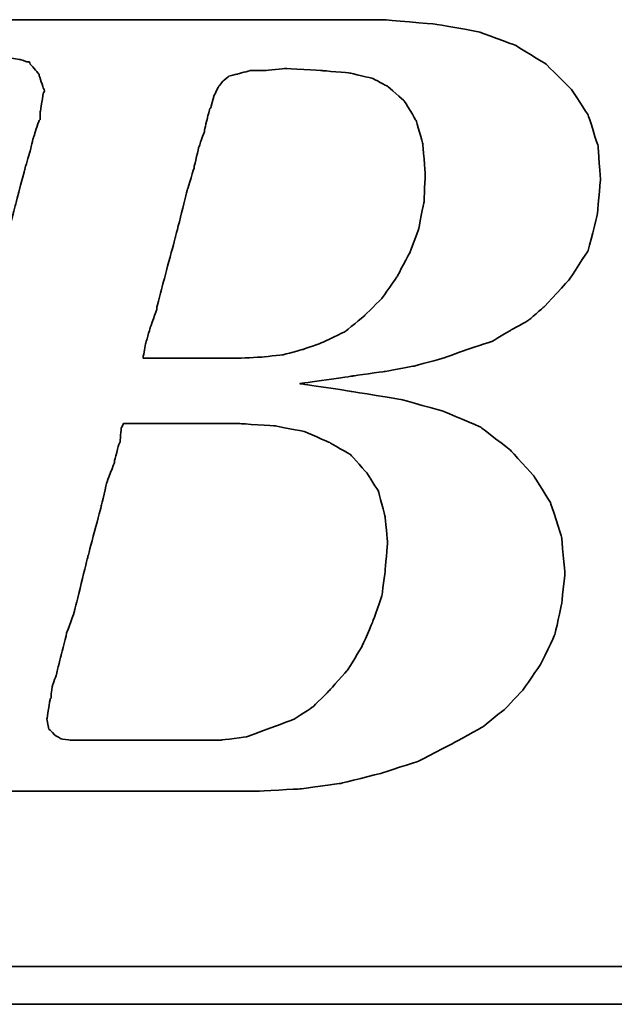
# Model space of a CAD drawing. Header units: millimetres. Extents: x 2 to 414, y -16 to 98.
# Tile 32 of 53: x 305.72 to 307.73, y 18.25 to 21.58. Entities that reach past the tile are written whole.
import ezdxf

# ---------------------------------------------------------------- set-up
doc = ezdxf.new("R2010")
doc.units = ezdxf.units.MM
doc.header["$LTSCALE"] = 0.15
doc.layers.add('DIM', color=4, linetype='CONTINUOUS')
doc.layers.add('layer 1', color=7, linetype='CONTINUOUS')

# ---------------------------------------------------------------- blocks, each defined once
blk = doc.blocks.new('TBI MOTION logo(完整正式版)')
at = {"layer": 'layer 1', "color": 22, "lineweight": 35}
for points, knots in [([(-64.65375, -6.86375), (-64.65375, -6.86375), (-64.84375, -7.29625), (-64.84375, -7.29625), (-64.84375, -7.29625), (-64.84375, -7.29625), (-64.86875, -7.34375), (-64.86875, -7.34375), (-64.86875, -7.34375), (-64.86875, -7.34375), (-64.86875, -7.36875), (-64.86875, -7.36875), (-64.86875, -7.36875), (-64.86875, -7.36875), (-65.15375, -7.65375), (-65.15375, -7.65375), (-65.15375, -7.65375), (-65.15375, -7.65375), (-65.17875, -7.65375), (-65.17875, -7.65375), (-65.17875, -7.65375), (-65.17875, -7.65375), (-65.20375, -7.67875), (-65.20375, -7.67875), (-65.20375, -7.67875), (-65.20375, -7.67875), (-65.58875, -7.87125), (-65.58875, -7.87125), (-65.58875, -7.87125), (-65.58875, -7.87125), (-65.63375, -7.87125), (-65.63375, -7.87125), (-65.63375, -7.87125), (-65.63375, -7.87125), (-65.65875, -7.89375), (-65.65875, -7.89375), (-65.65875, -7.89375), (-65.65875, -7.89375), (-66.09375, -7.94375), (-66.09375, -7.94375), (-66.09375, -7.94375), (-66.09375, -7.94375), (-66.11375, -7.94375), (-66.11375, -7.94375), (-66.11375, -7.94375), (-66.11375, -7.94375), (-66.16375, -7.94375), (-66.16375, -7.94375), (-66.16375, -7.94375), (-66.16375, -7.94375), (-66.30875, -7.94375), (-66.30875, -7.94375), (-66.30875, -7.94375), (-66.30875, -7.94375), (-66.69375, -7.94375), (-66.69375, -7.94375), (-66.69375, -7.94375), (-66.69375, -7.94375), (-67.07375, -7.94375), (-67.07375, -7.94375), (-67.07375, -7.94375), (-67.07375, -7.94375), (-67.12375, -7.94375), (-67.12375, -7.94375), (-67.12375, -7.94375), (-67.12375, -7.94375), (-67.12375, -7.96625), (-67.12375, -7.96625), (-67.12375, -7.96625), (-67.12375, -7.96625), (-67.14875, -7.99125), (-67.14875, -7.99125), (-67.14875, -7.99125), (-67.14875, -7.99125), (-67.24375, -8.34875), (-67.24375, -8.34875), (-67.24375, -8.34875), (-67.24375, -8.34875), (-67.31375, -8.68625), (-67.31375, -8.68625), (-67.31375, -8.68625), (-67.31375, -8.68625), (-67.26875, -8.68625), (-67.26875, -8.68625), (-67.26875, -8.68625), (-67.26875, -8.68625), (-67.07375, -8.68625), (-67.07375, -8.68625), (-67.07375, -8.68625), (-67.07375, -8.68625), (-66.54875, -8.68625), (-66.54875, -8.68625), (-66.54875, -8.68625), (-66.54875, -8.68625), (-65.82625, -8.68625), (-65.82625, -8.68625), (-65.82625, -8.68625), (-65.82625, -8.68625), (-65.01375, -8.68625), (-65.01375, -8.68625), (-65.01375, -8.68625), (-65.01375, -8.68625), (-64.05375, -8.68625), (-64.05375, -8.68625), (-64.05375, -8.68625), (-64.05375, -8.68625), (-62.08375, -8.68625), (-62.08375, -8.68625), (-62.08375, -8.68625), (-62.08375, -8.68625), (-60.06875, -8.68625), (-60.06875, -8.68625), (-60.06875, -8.68625), (-60.06875, -8.68625), (-59.10875, -8.68625), (-59.10875, -8.68625), (-59.10875, -8.68625), (-59.10875, -8.68625), (-58.29375, -8.68625), (-58.29375, -8.68625), (-58.29375, -8.68625), (-58.29375, -8.68625), (-57.57375, -8.68625), (-57.57375, -8.68625), (-57.57375, -8.68625), (-57.57375, -8.68625), (-57.04875, -8.68625), (-57.04875, -8.68625), (-57.04875, -8.68625), (-57.04875, -8.68625), (-56.85375, -8.68625), (-56.85375, -8.68625), (-56.85375, -8.68625), (-56.85375, -8.68625), (-56.70875, -8.68625), (-56.70875, -8.68625), (-56.70875, -8.68625), (-56.70875, -8.68625), (-56.61375, -8.68625), (-56.61375, -8.68625), (-56.61375, -8.68625), (-56.61375, -8.68625), (-56.56875, -8.68625), (-56.56875, -8.68625), (-56.56875, -8.68625), (-56.56875, -8.68625), (-55.65375, -8.63875), (-55.65375, -8.63875), (-55.65375, -8.63875), (-55.65375, -8.63875), (-54.76875, -8.51875), (-54.76875, -8.51875), (-54.76875, -8.51875), (-54.76875, -8.51875), (-53.90375, -8.30375), (-53.90375, -8.30375), (-53.90375, -8.30375), (-53.90375, -8.30375), (-53.08875, -8.03875), (-53.08875, -8.03875), (-53.08875, -8.03875), (-53.08875, -8.03875), (-52.34375, -7.65375), (-52.34375, -7.65375), (-52.34375, -7.65375), (-52.34375, -7.65375), (-51.69875, -7.29625), (-51.69875, -7.29625), (-51.69875, -7.29625), (-51.69875, -7.29625), (-51.21875, -6.91125), (-51.21875, -6.91125), (-51.21875, -6.91125), (-51.21875, -6.91125), (-50.83375, -6.50375), (-50.83375, -6.50375), (-50.83375, -6.50375), (-50.83375, -6.50375), (-50.44875, -5.94875), (-50.44875, -5.94875), (-50.44875, -5.94875), (-50.44875, -5.94875), (-50.13875, -5.30375), (-50.13875, -5.30375), (-50.13875, -5.30375), (-50.13875, -5.30375), (-49.99375, -4.65375), (-49.99375, -4.65375), (-49.99375, -4.65375), (-49.99375, -4.65375), (-49.92375, -3.98375), (-49.92375, -3.98375), (-49.92375, -3.98375), (-49.92375, -3.98375), (-49.99375, -3.19374), (-49.99375, -3.19374), (-49.99375, -3.19374), (-49.99375, -3.19374), (-50.23374, -2.44874), (-50.23374, -2.44874), (-50.23374, -2.44874), (-50.23374, -2.44874), (-50.59375, -1.87374), (-50.59375, -1.87374), (-50.59375, -1.87374), (-50.59375, -1.87374), (-51.09875, -1.31874), (-51.09875, -1.31874), (-51.09875, -1.31874), (-51.09875, -1.31874), (-51.74375, -0.81875), (-51.74375, -0.81875), (-51.74375, -0.81875), (-51.74375, -0.81875), (-52.53875, -0.48125), (-52.53875, -0.48125), (-52.53875, -0.48125), (-52.53875, -0.48125), (-53.47375, -0.21875), (-53.47375, -0.21875), (-53.47375, -0.21875), (-53.47375, -0.21875), (-54.52875, -0.04874), (-54.52875, -0.04874), (-54.52875, -0.04874), (-54.52875, -0.04874), (-55.65375, 0.12125), (-55.65375, 0.12125), (-55.65375, 0.12125), (-55.65375, 0.12125), (-54.50375, 0.28624), (-54.50375, 0.28624), (-54.50375, 0.28624), (-54.50375, 0.28624), (-53.83375, 0.38124), (-53.83375, 0.38124), (-53.83375, 0.38124), (-53.83375, 0.38124), (-53.18375, 0.50125), (-53.18375, 0.50125), (-53.18375, 0.50125), (-53.18375, 0.50125), (-52.55875, 0.66874), (-52.55875, 0.66874), (-52.55875, 0.66874), (-52.55875, 0.66874), (-52.03375, 0.86124), (-52.03375, 0.86124), (-52.03375, 0.86124), (-52.03375, 0.86124), (-51.50374, 1.03124), (-51.50374, 1.03124), (-51.50374, 1.03124), (-51.50374, 1.03124), (-51.09875, 1.27125), (-51.09875, 1.27125), (-51.09875, 1.27125), (-51.09875, 1.27125), (-50.71375, 1.48624), (-50.71375, 1.48624), (-50.71375, 1.48624), (-50.71375, 1.48624), (-50.37625, 1.77625), (-50.37625, 1.77625), (-50.37625, 1.77625), (-50.37625, 1.77625), (-49.82375, 2.37625), (-49.82375, 2.37625), (-49.82375, 2.37625), (-49.82375, 2.37625), (-49.41875, 2.99625), (-49.41875, 2.99625), (-49.41875, 2.99625), (-49.41875, 2.99625), (-49.22375, 3.76625), (-49.22375, 3.76625), (-49.22375, 3.76625), (-49.22375, 3.76625), (-49.15375, 4.50874), (-49.15375, 4.50874), (-49.15375, 4.50874), (-49.15375, 4.50874), (-49.20375, 5.25125), (-49.20375, 5.25125), (-49.20375, 5.25125), (-49.20375, 5.25125), (-49.41875, 5.92625), (-49.41875, 5.92625), (-49.41875, 5.92625), (-49.41875, 5.92625), (-49.77875, 6.47625), (-49.77875, 6.47625), (-49.77875, 6.47625), (-49.77875, 6.47625), (-50.33125, 7.02624), (-50.33125, 7.02624), (-50.33125, 7.02624), (-50.33125, 7.02624), (-51.00125, 7.43625), (-51.00125, 7.43625), (-51.00125, 7.43625), (-51.00125, 7.43625), (-51.79375, 7.72625), (-51.79375, 7.72625), (-51.79375, 7.72625), (-51.79375, 7.72625), (-52.72875, 7.89124), (-52.72875, 7.89124), (-52.72875, 7.89124), (-52.72875, 7.89124), (-53.83375, 7.98625), (-53.83375, 7.98625), (-53.83375, 7.98625), (-53.83375, 7.98625), (-53.92875, 7.98625), (-53.92875, 7.98625), (-53.92875, 7.98625), (-53.92875, 7.98625), (-54.26375, 7.98625), (-54.26375, 7.98625), (-54.26375, 7.98625), (-54.26375, 7.98625), (-54.74375, 7.98625), (-54.74375, 7.98625), (-54.74375, 7.98625), (-54.74375, 7.98625), (-55.36875, 7.98625), (-55.36875, 7.98625), (-55.36875, 7.98625), (-55.36875, 7.98625), (-56.13375, 7.98625), (-56.13375, 7.98625), (-56.13375, 7.98625), (-56.13375, 7.98625), (-56.94875, 7.98625), (-56.94875, 7.98625), (-56.94875, 7.98625), (-56.94875, 7.98625), (-58.77625, 7.98625), (-58.77625, 7.98625), (-58.77625, 7.98625), (-58.77625, 7.98625), (-60.59875, 7.98625), (-60.59875, 7.98625), (-60.59875, 7.98625), (-60.59875, 7.98625), (-61.41375, 7.98625), (-61.41375, 7.98625), (-61.41375, 7.98625), (-61.41375, 7.98625), (-62.17875, 7.98625), (-62.17875, 7.98625), (-62.17875, 7.98625), (-62.17875, 7.98625), (-62.80375, 7.98625), (-62.80375, 7.98625), (-62.80375, 7.98625), (-62.80375, 7.98625), (-63.30625, 7.98625), (-63.30625, 7.98625), (-63.30625, 7.98625), (-63.30625, 7.98625), (-63.57375, 7.98625), (-63.57375, 7.98625), (-63.57375, 7.98625), (-63.57375, 7.98625), (-63.57375, 7.96375), (-63.57375, 7.96375), (-63.57375, 7.96375), (-63.57375, 7.96375), (-63.59875, 7.94125), (-63.59875, 7.94125), (-63.59875, 7.94125), (-63.59875, 7.94125), (-63.69375, 7.55625), (-63.69375, 7.55625), (-63.69375, 7.55625), (-63.69375, 7.55625), (-63.76375, 7.24624), (-63.76375, 7.24624), (-63.76375, 7.24624), (-63.76375, 7.24624), (-63.23875, 7.24624), (-63.23875, 7.24624), (-63.23875, 7.24624), (-63.23875, 7.24624), (-62.75875, 7.24624), (-62.75875, 7.24624), (-62.75875, 7.24624), (-62.75875, 7.24624), (-62.61125, 7.24624), (-62.61125, 7.24624), (-62.61125, 7.24624), (-62.61125, 7.24624), (-62.56625, 7.24624), (-62.56625, 7.24624), (-62.56625, 7.24624), (-62.56625, 7.24624), (-62.22875, 7.24624), (-62.22875, 7.24624), (-62.22875, 7.24624), (-62.22875, 7.24624), (-62.20375, 7.24624), (-62.20375, 7.24624), (-62.20375, 7.24624), (-62.20375, 7.24624), (-62.17875, 7.21875), (-62.17875, 7.21875), (-62.17875, 7.21875), (-62.17875, 7.21875), (-61.96375, 7.17125), (-61.96375, 7.17125), (-61.96375, 7.17125), (-61.96375, 7.17125), (-61.72375, 7.12624), (-61.72375, 7.12624), (-61.72375, 7.12624), (-61.72375, 7.12624), (-61.70375, 7.12624), (-61.70375, 7.12624), (-61.70375, 7.12624), (-61.70375, 7.12624), (-61.55875, 7.07624), (-61.55875, 7.07624), (-61.55875, 7.07624), (-61.55875, 7.07624), (-61.50875, 7.07624), (-61.50875, 7.07624), (-61.50875, 7.07624), (-61.50875, 7.07624), (-61.48375, 7.02624), (-61.48375, 7.02624), (-61.48375, 7.02624), (-61.48375, 7.02624), (-61.31875, 6.83375), (-61.31875, 6.83375), (-61.31875, 6.83375), (-61.31875, 6.83375), (-61.29375, 6.81125), (-61.29375, 6.81125), (-61.29375, 6.81125), (-61.29375, 6.81125), (-61.29375, 6.78625), (-61.29375, 6.78625), (-61.29375, 6.78625), (-61.29375, 6.78625), (-61.19875, 6.50124), (-61.19875, 6.50124), (-61.19875, 6.50124), (-61.19875, 6.50124), (-61.17375, 6.45124), (-61.17375, 6.45124), (-61.17375, 6.45124), (-61.17375, 6.45124), (-61.19875, 6.40625), (-61.19875, 6.40625), (-61.19875, 6.40625), (-61.19875, 6.40625), (-61.26875, 5.99624), (-61.26875, 5.99624), (-61.26875, 5.99624), (-61.26875, 5.99624), (-61.26875, 5.85125), (-61.26875, 5.85125), (-61.26875, 5.85125), (-61.26875, 5.85125), (-61.26875, 5.82625), (-61.26875, 5.82625), (-61.26875, 5.82625), (-61.26875, 5.82625), (-61.29375, 5.80625), (-61.29375, 5.80625), (-61.29375, 5.80625), (-61.29375, 5.80625), (-61.34125, 5.66125), (-61.34125, 5.66125), (-61.34125, 5.66125), (-61.34125, 5.66125), (-61.41375, 5.44625), (-61.41375, 5.44625), (-61.41375, 5.44625), (-61.41375, 5.44625), (-61.48375, 5.15625), (-61.48375, 5.15625), (-61.48375, 5.15625), (-61.48375, 5.15625), (-61.58375, 4.82124), (-61.58375, 4.82124), (-61.58375, 4.82124), (-61.58375, 4.82124), (-61.79875, 4.00375), (-61.79875, 4.00375), (-61.79875, 4.00375), (-61.79875, 4.00375), (-62.05875, 2.99625), (-62.05875, 2.99625), (-62.05875, 2.99625), (-62.05875, 2.99625), (-62.34875, 1.91625), (-62.34875, 1.91625), (-62.34875, 1.91625), (-62.34875, 1.91625), (-62.97375, -0.41124), (-62.97375, -0.41124), (-62.97375, -0.41124), (-62.97375, -0.41124), (-63.59875, -2.75875), (-63.59875, -2.75875), (-63.59875, -2.75875), (-63.59875, -2.75875), (-63.88375, -3.86374), (-63.88375, -3.86374), (-63.88375, -3.86374), (-63.88375, -3.86374), (-64.14875, -4.82374), (-64.14875, -4.82374), (-64.14875, -4.82374), (-64.14875, -4.82374), (-64.36375, -5.64125), (-64.36375, -5.64125), (-64.36375, -5.64125), (-64.36375, -5.64125), (-64.43625, -5.97625), (-64.43625, -5.97625), (-64.43625, -5.97625), (-64.43625, -5.97625), (-64.50875, -6.28625), (-64.50875, -6.28625), (-64.50875, -6.28625), (-64.50875, -6.28625), (-64.50875, -6.30875), (-64.50875, -6.30875), (-64.50875, -6.30875), (-64.50875, -6.30875), (-64.57875, -6.50375), (-64.57875, -6.50375), (-64.57875, -6.50375), (-64.57875, -6.50375), (-64.62875, -6.69625), (-64.62875, -6.69625), (-64.62875, -6.69625), (-64.62875, -6.69625), (-64.62875, -6.76875), (-64.62875, -6.76875), (-64.62875, -6.76875), (-64.62875, -6.76875), (-64.62875, -6.81375), (-64.62875, -6.81375), (-64.62875, -6.81375), (-64.62875, -6.81375), (-64.62875, -6.83875), (-64.62875, -6.83875), (-64.62875, -6.83875), (-64.62875, -6.83875), (-64.65375, -6.86375), (-64.65375, -6.86375)], [0, 0, 0, 0, 0.00719424, 0.00719424, 0.00719424, 0.00719425, 0.01438849, 0.01438849, 0.01438849, 0.0143885, 0.02158273, 0.02158273, 0.02158273, 0.02158274, 0.02877698, 0.02877698, 0.02877698, 0.02877699, 0.03597122, 0.03597122, 0.03597122, 0.03597123, 0.04316547, 0.04316547, 0.04316547, 0.04316548, 0.05035971, 0.05035971, 0.05035971, 0.05035972, 0.05755396, 0.05755396, 0.05755396, 0.05755397, 0.0647482, 0.0647482, 0.0647482, 0.06474821, 0.07194245, 0.07194245, 0.07194245, 0.07194246, 0.07913669, 0.07913669, 0.07913669, 0.0791367, 0.08633094, 0.08633094, 0.08633094, 0.08633095, 0.09352518, 0.09352518, 0.09352518, 0.09352519, 0.10071942, 0.10071942, 0.10071942, 0.10071943, 0.10791367, 0.10791367, 0.10791367, 0.10791368, 0.11510791, 0.11510791, 0.11510791, 0.11510792, 0.12230216, 0.12230216, 0.12230216, 0.12230217, 0.1294964, 0.1294964, 0.1294964, 0.12949641, 0.13669065, 0.13669065, 0.13669065, 0.13669066, 0.14388489, 0.14388489, 0.14388489, 0.1438849, 0.15107914, 0.15107914, 0.15107914, 0.15107915, 0.15827338, 0.15827338, 0.15827338, 0.15827339, 0.16546763, 0.16546763, 0.16546763, 0.16546764, 0.17266187, 0.17266187, 0.17266187, 0.17266188, 0.17985612, 0.17985612, 0.17985612, 0.17985613, 0.18705036, 0.18705036, 0.18705036, 0.18705037, 0.1942446, 0.1942446, 0.1942446, 0.19424461, 0.20143885, 0.20143885, 0.20143885, 0.20143886, 0.20863309, 0.20863309, 0.20863309, 0.2086331, 0.21582734, 0.21582734, 0.21582734, 0.21582735, 0.22302158, 0.22302158, 0.22302158, 0.22302159, 0.23021583, 0.23021583, 0.23021583, 0.23021584, 0.23741007, 0.23741007, 0.23741007, 0.23741008, 0.24460432, 0.24460432, 0.24460432, 0.24460433, 0.25179856, 0.25179856, 0.25179856, 0.25179857, 0.25899281, 0.25899281, 0.25899281, 0.25899282, 0.26618705, 0.26618705, 0.26618705, 0.26618706, 0.27338129, 0.27338129, 0.27338129, 0.2733813, 0.28057554, 0.28057554, 0.28057554, 0.28057555, 0.28776978, 0.28776978, 0.28776978, 0.28776979, 0.29496403, 0.29496403, 0.29496403, 0.29496404, 0.30215827, 0.30215827, 0.30215827, 0.30215828, 0.30935252, 0.30935252, 0.30935252, 0.30935253, 0.31654676, 0.31654676, 0.31654676, 0.31654677, 0.32374101, 0.32374101, 0.32374101, 0.32374102, 0.33093525, 0.33093525, 0.33093525, 0.33093526, 0.3381295, 0.3381295, 0.3381295, 0.33812951, 0.34532374, 0.34532374, 0.34532374, 0.34532375, 0.35251799, 0.35251799, 0.35251799, 0.352518, 0.35971223, 0.35971223, 0.35971223, 0.35971224, 0.36690647, 0.36690647, 0.36690647, 0.36690648, 0.37410072, 0.37410072, 0.37410072, 0.37410073, 0.38129496, 0.38129496, 0.38129496, 0.38129497, 0.38848921, 0.38848921, 0.38848921, 0.38848922, 0.39568345, 0.39568345, 0.39568345, 0.39568346, 0.4028777, 0.4028777, 0.4028777, 0.40287771, 0.41007194, 0.41007194, 0.41007194, 0.41007195, 0.41726619, 0.41726619, 0.41726619, 0.4172662, 0.42446043, 0.42446043, 0.42446043, 0.42446044, 0.43165468, 0.43165468, 0.43165468, 0.43165469, 0.43884892, 0.43884892, 0.43884892, 0.43884893, 0.44604317, 0.44604317, 0.44604317, 0.44604318, 0.45323741, 0.45323741, 0.45323741, 0.45323742, 0.46043165, 0.46043165, 0.46043165, 0.46043166, 0.4676259, 0.4676259, 0.4676259, 0.46762591, 0.47482014, 0.47482014, 0.47482014, 0.47482015, 0.48201439, 0.48201439, 0.48201439, 0.4820144, 0.48920863, 0.48920863, 0.48920863, 0.48920864, 0.49640288, 0.49640288, 0.49640288, 0.49640289, 0.50359712, 0.50359712, 0.50359712, 0.50359713, 0.51079137, 0.51079137, 0.51079137, 0.51079138, 0.51798561, 0.51798561, 0.51798561, 0.51798562, 0.52517986, 0.52517986, 0.52517986, 0.52517987, 0.5323741, 0.5323741, 0.5323741, 0.53237411, 0.53956835, 0.53956835, 0.53956835, 0.53956836, 0.54676259, 0.54676259, 0.54676259, 0.5467626, 0.55395683, 0.55395683, 0.55395683, 0.55395684, 0.56115108, 0.56115108, 0.56115108, 0.56115109, 0.56834532, 0.56834532, 0.56834532, 0.56834533, 0.57553957, 0.57553957, 0.57553957, 0.57553958, 0.58273381, 0.58273381, 0.58273381, 0.58273382, 0.58992806, 0.58992806, 0.58992806, 0.58992807, 0.5971223, 0.5971223, 0.5971223, 0.59712231, 0.60431655, 0.60431655, 0.60431655, 0.60431656, 0.61151079, 0.61151079, 0.61151079, 0.6115108, 0.61870504, 0.61870504, 0.61870504, 0.61870505, 0.62589928, 0.62589928, 0.62589928, 0.62589929, 0.63309353, 0.63309353, 0.63309353, 0.63309354, 0.64028777, 0.64028777, 0.64028777, 0.64028778, 0.64748201, 0.64748201, 0.64748201, 0.64748202, 0.65467626, 0.65467626, 0.65467626, 0.65467627, 0.6618705, 0.6618705, 0.6618705, 0.66187051, 0.66906475, 0.66906475, 0.66906475, 0.66906476, 0.67625899, 0.67625899, 0.67625899, 0.676259, 0.68345324, 0.68345324, 0.68345324, 0.68345325, 0.69064748, 0.69064748, 0.69064748, 0.69064749, 0.69784173, 0.69784173, 0.69784173, 0.69784174, 0.70503597, 0.70503597, 0.70503597, 0.70503598, 0.71223022, 0.71223022, 0.71223022, 0.71223023, 0.71942446, 0.71942446, 0.71942446, 0.71942447, 0.72661871, 0.72661871, 0.72661871, 0.72661872, 0.73381295, 0.73381295, 0.73381295, 0.73381296, 0.74100719, 0.74100719, 0.74100719, 0.7410072, 0.74820144, 0.74820144, 0.74820144, 0.74820145, 0.75539568, 0.75539568, 0.75539568, 0.75539569, 0.76258993, 0.76258993, 0.76258993, 0.76258994, 0.76978417, 0.76978417, 0.76978417, 0.76978418, 0.77697842, 0.77697842, 0.77697842, 0.77697843, 0.78417266, 0.78417266, 0.78417266, 0.78417267, 0.79136691, 0.79136691, 0.79136691, 0.79136692, 0.79856115, 0.79856115, 0.79856115, 0.79856116, 0.8057554, 0.8057554, 0.8057554, 0.80575541, 0.81294964, 0.81294964, 0.81294964, 0.81294965, 0.82014388, 0.82014388, 0.82014388, 0.82014389, 0.82733813, 0.82733813, 0.82733813, 0.82733814, 0.83453237, 0.83453237, 0.83453237, 0.83453238, 0.84172662, 0.84172662, 0.84172662, 0.84172663, 0.84892086, 0.84892086, 0.84892086, 0.84892087, 0.85611511, 0.85611511, 0.85611511, 0.85611512, 0.86330935, 0.86330935, 0.86330935, 0.86330936, 0.8705036, 0.8705036, 0.8705036, 0.87050361, 0.87769784, 0.87769784, 0.87769784, 0.87769785, 0.88489209, 0.88489209, 0.88489209, 0.8848921, 0.89208633, 0.89208633, 0.89208633, 0.89208634, 0.89928058, 0.89928058, 0.89928058, 0.89928059, 0.90647482, 0.90647482, 0.90647482, 0.90647483, 0.91366906, 0.91366906, 0.91366906, 0.91366907, 0.92086331, 0.92086331, 0.92086331, 0.92086332, 0.92805755, 0.92805755, 0.92805755, 0.92805756, 0.9352518, 0.9352518, 0.9352518, 0.93525181, 0.94244604, 0.94244604, 0.94244604, 0.94244605, 0.94964029, 0.94964029, 0.94964029, 0.9496403, 0.95683453, 0.95683453, 0.95683453, 0.95683454, 0.96402878, 0.96402878, 0.96402878, 0.96402879, 0.97122302, 0.97122302, 0.97122302, 0.97122303, 0.97841727, 0.97841727, 0.97841727, 0.97841728, 0.98561151, 0.98561151, 0.98561151, 0.98561152, 0.99280576, 0.99280576, 0.99280576, 0.99280577, 1, 1, 1, 1]), ([(-57.50375, 6.35625), (-57.50375, 6.35625), (-57.57375, 6.11625), (-57.57375, 6.11625), (-57.57375, 6.11625), (-57.57375, 6.11625), (-57.57375, 6.09125), (-57.57375, 6.09125), (-57.57375, 6.09125), (-57.57375, 6.09125), (-57.59875, 6.06625), (-57.59875, 6.06625), (-57.59875, 6.06625), (-57.59875, 6.06625), (-57.64875, 5.87625), (-57.64875, 5.87625), (-57.64875, 5.87625), (-57.64875, 5.87625), (-57.71875, 5.58875), (-57.71875, 5.58875), (-57.71875, 5.58875), (-57.71875, 5.58875), (-57.71875, 5.56625), (-57.71875, 5.56625), (-57.71875, 5.56625), (-57.71875, 5.56625), (-57.83875, 5.23125), (-57.83875, 5.23125), (-57.83875, 5.23125), (-57.83875, 5.23125), (-57.93625, 4.82124), (-57.93625, 4.82124), (-57.93625, 4.82124), (-57.93625, 4.82124), (-57.93625, 4.79624), (-57.93625, 4.79624), (-57.93625, 4.79624), (-57.93625, 4.79624), (-58.07875, 4.34125), (-58.07875, 4.34125), (-58.07875, 4.34125), (-58.07875, 4.34125), (-58.34375, 3.28625), (-58.34375, 3.28625), (-58.34375, 3.28625), (-58.34375, 3.28625), (-58.62875, 2.23124), (-58.62875, 2.23124), (-58.62875, 2.23124), (-58.62875, 2.23124), (-58.74875, 1.75125), (-58.74875, 1.75125), (-58.74875, 1.75125), (-58.74875, 1.75125), (-58.74875, 1.72625), (-58.74875, 1.72625), (-58.74875, 1.72625), (-58.74875, 1.72625), (-58.89375, 1.31625), (-58.89375, 1.31625), (-58.89375, 1.31625), (-58.89375, 1.31625), (-58.98875, 0.98124), (-58.98875, 0.98124), (-58.98875, 0.98124), (-58.98875, 0.98124), (-59.03875, 0.71625), (-59.03875, 0.71625), (-59.03875, 0.71625), (-59.03875, 0.71625), (-59.03875, 0.66874), (-59.03875, 0.66874), (-59.03875, 0.66874), (-59.03875, 0.66874), (-58.91875, 0.66874), (-58.91875, 0.66874), (-58.91875, 0.66874), (-58.91875, 0.66874), (-58.53375, 0.66874), (-58.53375, 0.66874), (-58.53375, 0.66874), (-58.53375, 0.66874), (-58.10375, 0.66874), (-58.10375, 0.66874), (-58.10375, 0.66874), (-58.10375, 0.66874), (-57.66875, 0.66874), (-57.66875, 0.66874), (-57.66875, 0.66874), (-57.66875, 0.66874), (-57.33375, 0.66874), (-57.33375, 0.66874), (-57.33375, 0.66874), (-57.33375, 0.66874), (-57.09375, 0.66874), (-57.09375, 0.66874), (-57.09375, 0.66874), (-57.09375, 0.66874), (-56.99875, 0.66874), (-56.99875, 0.66874), (-56.99875, 0.66874), (-56.99875, 0.66874), (-56.49375, 0.69374), (-56.49375, 0.69374), (-56.49375, 0.69374), (-56.49375, 0.69374), (-56.01375, 0.74374), (-56.01375, 0.74374), (-56.01375, 0.74374), (-56.01375, 0.74374), (-55.58375, 0.86124), (-55.58375, 0.86124), (-55.58375, 0.86124), (-55.58375, 0.86124), (-55.17375, 1.00624), (-55.17375, 1.00624), (-55.17375, 1.00624), (-55.17375, 1.00624), (-54.67375, 1.24625), (-54.67375, 1.24625), (-54.67375, 1.24625), (-54.67375, 1.24625), (-54.26375, 1.58124), (-54.26375, 1.58124), (-54.26375, 1.58124), (-54.26375, 1.58124), (-53.87875, 1.96374), (-53.87875, 1.96374), (-53.87875, 1.96374), (-53.87875, 1.96374), (-53.54375, 2.44625), (-53.54375, 2.44625), (-53.54375, 2.44625), (-53.54375, 2.44625), (-53.27875, 2.95125), (-53.27875, 2.95125), (-53.27875, 2.95125), (-53.27875, 2.95125), (-53.08875, 3.45124), (-53.08875, 3.45124), (-53.08875, 3.45124), (-53.08875, 3.45124), (-52.96875, 4.05124), (-52.96875, 4.05124), (-52.96875, 4.05124), (-52.96875, 4.05124), (-52.94375, 4.65125), (-52.94375, 4.65125), (-52.94375, 4.65125), (-52.94375, 4.65125), (-52.99375, 5.30125), (-52.99375, 5.30125), (-52.99375, 5.30125), (-52.99375, 5.30125), (-53.13875, 5.80625), (-53.13875, 5.80625), (-53.13875, 5.80625), (-53.13875, 5.80625), (-53.39875, 6.23625), (-53.39875, 6.23625), (-53.39875, 6.23625), (-53.39875, 6.23625), (-53.75875, 6.54875), (-53.75875, 6.54875), (-53.75875, 6.54875), (-53.75875, 6.54875), (-54.07375, 6.71625), (-54.07375, 6.71625), (-54.07375, 6.71625), (-54.07375, 6.71625), (-54.57375, 6.83375), (-54.57375, 6.83375), (-54.57375, 6.83375), (-54.57375, 6.83375), (-55.17375, 6.88625), (-55.17375, 6.88625), (-55.17375, 6.88625), (-55.17375, 6.88625), (-55.96875, 6.93125), (-55.96875, 6.93125), (-55.96875, 6.93125), (-55.96875, 6.93125), (-56.39875, 6.88625), (-56.39875, 6.88625), (-56.39875, 6.88625), (-56.39875, 6.88625), (-56.42125, 6.88625), (-56.42125, 6.88625), (-56.42125, 6.88625), (-56.42125, 6.88625), (-56.73375, 6.88625), (-56.73375, 6.88625), (-56.73375, 6.88625), (-56.73375, 6.88625), (-56.99875, 6.81125), (-56.99875, 6.81125), (-56.99875, 6.81125), (-56.99875, 6.81125), (-57.02375, 6.81125), (-57.02375, 6.81125), (-57.02375, 6.81125), (-57.02375, 6.81125), (-57.18875, 6.76625), (-57.18875, 6.76625), (-57.18875, 6.76625), (-57.18875, 6.76625), (-57.30875, 6.66625), (-57.30875, 6.66625), (-57.30875, 6.66625), (-57.30875, 6.66625), (-57.40875, 6.54875), (-57.40875, 6.54875), (-57.40875, 6.54875), (-57.40875, 6.54875), (-57.50375, 6.35625), (-57.50375, 6.35625)], [0, 0, 0, 0, 0.01851852, 0.01851852, 0.01851852, 0.01851853, 0.03703704, 0.03703704, 0.03703704, 0.03703705, 0.05555556, 0.05555556, 0.05555556, 0.05555557, 0.07407407, 0.07407407, 0.07407407, 0.07407408, 0.09259259, 0.09259259, 0.09259259, 0.0925926, 0.11111111, 0.11111111, 0.11111111, 0.11111112, 0.12962963, 0.12962963, 0.12962963, 0.12962964, 0.14814815, 0.14814815, 0.14814815, 0.14814816, 0.16666667, 0.16666667, 0.16666667, 0.16666668, 0.18518519, 0.18518519, 0.18518519, 0.1851852, 0.2037037, 0.2037037, 0.2037037, 0.20370371, 0.22222222, 0.22222222, 0.22222222, 0.22222223, 0.24074074, 0.24074074, 0.24074074, 0.24074075, 0.25925926, 0.25925926, 0.25925926, 0.25925927, 0.27777778, 0.27777778, 0.27777778, 0.27777779, 0.2962963, 0.2962963, 0.2962963, 0.29629631, 0.31481481, 0.31481481, 0.31481481, 0.31481482, 0.33333333, 0.33333333, 0.33333333, 0.33333334, 0.35185185, 0.35185185, 0.35185185, 0.35185186, 0.37037037, 0.37037037, 0.37037037, 0.37037038, 0.38888889, 0.38888889, 0.38888889, 0.3888889, 0.40740741, 0.40740741, 0.40740741, 0.40740742, 0.42592593, 0.42592593, 0.42592593, 0.42592594, 0.44444444, 0.44444444, 0.44444444, 0.44444445, 0.46296296, 0.46296296, 0.46296296, 0.46296297, 0.48148148, 0.48148148, 0.48148148, 0.48148149, 0.5, 0.5, 0.5, 0.50000001, 0.51851852, 0.51851852, 0.51851852, 0.51851853, 0.53703704, 0.53703704, 0.53703704, 0.53703705, 0.55555556, 0.55555556, 0.55555556, 0.55555557, 0.57407407, 0.57407407, 0.57407407, 0.57407408, 0.59259259, 0.59259259, 0.59259259, 0.5925926, 0.61111111, 0.61111111, 0.61111111, 0.61111112, 0.62962963, 0.62962963, 0.62962963, 0.62962964, 0.64814815, 0.64814815, 0.64814815, 0.64814816, 0.66666667, 0.66666667, 0.66666667, 0.66666668, 0.68518519, 0.68518519, 0.68518519, 0.6851852, 0.7037037, 0.7037037, 0.7037037, 0.70370371, 0.72222222, 0.72222222, 0.72222222, 0.72222223, 0.74074074, 0.74074074, 0.74074074, 0.74074075, 0.75925926, 0.75925926, 0.75925926, 0.75925927, 0.77777778, 0.77777778, 0.77777778, 0.77777779, 0.7962963, 0.7962963, 0.7962963, 0.79629631, 0.81481481, 0.81481481, 0.81481481, 0.81481482, 0.83333333, 0.83333333, 0.83333333, 0.83333334, 0.85185185, 0.85185185, 0.85185185, 0.85185186, 0.87037037, 0.87037037, 0.87037037, 0.87037038, 0.88888889, 0.88888889, 0.88888889, 0.8888889, 0.90740741, 0.90740741, 0.90740741, 0.90740742, 0.92592593, 0.92592593, 0.92592593, 0.92592594, 0.94444444, 0.94444444, 0.94444444, 0.94444445, 0.96296296, 0.96296296, 0.96296296, 0.96296297, 0.98148148, 0.98148148, 0.98148148, 0.98148149, 1, 1, 1, 1]), ([(-61.03125, -6.57375), (-61.03125, -6.57375), (-61.03125, -6.67125), (-61.03125, -6.67125), (-61.03125, -6.67125), (-61.03125, -6.67125), (-61.05375, -6.69625), (-61.05375, -6.69625), (-61.05375, -6.69625), (-61.05375, -6.69625), (-61.12375, -7.12875), (-61.12375, -7.12875), (-61.12375, -7.12875), (-61.12375, -7.12875), (-61.07875, -7.34375), (-61.07875, -7.34375), (-61.07875, -7.34375), (-61.07875, -7.34375), (-60.93375, -7.48875), (-60.93375, -7.48875), (-60.93375, -7.48875), (-60.93375, -7.48875), (-60.81375, -7.55625), (-60.81375, -7.55625), (-60.81375, -7.55625), (-60.81375, -7.55625), (-60.62375, -7.58375), (-60.62375, -7.58375), (-60.62375, -7.58375), (-60.62375, -7.58375), (-60.30875, -7.58375), (-60.30875, -7.58375), (-60.30875, -7.58375), (-60.30875, -7.58375), (-59.97375, -7.58375), (-59.97375, -7.58375), (-59.97375, -7.58375), (-59.97375, -7.58375), (-59.87875, -7.58375), (-59.87875, -7.58375), (-59.87875, -7.58375), (-59.87875, -7.58375), (-59.63625, -7.58375), (-59.63625, -7.58375), (-59.63625, -7.58375), (-59.63625, -7.58375), (-58.96875, -7.58375), (-58.96875, -7.58375), (-58.96875, -7.58375), (-58.96875, -7.58375), (-58.29375, -7.58375), (-58.29375, -7.58375), (-58.29375, -7.58375), (-58.29375, -7.58375), (-58.05375, -7.58375), (-58.05375, -7.58375), (-58.05375, -7.58375), (-58.05375, -7.58375), (-57.98375, -7.58375), (-57.98375, -7.58375), (-57.98375, -7.58375), (-57.98375, -7.58375), (-57.35875, -7.58375), (-57.35875, -7.58375), (-57.35875, -7.58375), (-57.35875, -7.58375), (-56.78375, -7.50875), (-56.78375, -7.50875), (-56.78375, -7.50875), (-56.78375, -7.50875), (-56.27875, -7.31875), (-56.27875, -7.31875), (-56.27875, -7.31875), (-56.27875, -7.31875), (-55.77375, -7.12875), (-55.77375, -7.12875), (-55.77375, -7.12875), (-55.77375, -7.12875), (-55.36875, -6.86375), (-55.36875, -6.86375), (-55.36875, -6.86375), (-55.36875, -6.86375), (-55.00875, -6.50375), (-55.00875, -6.50375), (-55.00875, -6.50375), (-55.00875, -6.50375), (-54.62375, -6.06875), (-54.62375, -6.06875), (-54.62375, -6.06875), (-54.62375, -6.06875), (-54.31375, -5.56875), (-54.31375, -5.56875), (-54.31375, -5.56875), (-54.31375, -5.56875), (-54.07375, -5.01625), (-54.07375, -5.01625), (-54.07375, -5.01625), (-54.07375, -5.01625), (-53.87875, -4.46374), (-53.87875, -4.46374), (-53.87875, -4.46374), (-53.87875, -4.46374), (-53.80875, -3.91375), (-53.80875, -3.91375), (-53.80875, -3.91375), (-53.80875, -3.91375), (-53.75875, -3.31375), (-53.75875, -3.31375), (-53.75875, -3.31375), (-53.75875, -3.31375), (-53.80875, -2.75875), (-53.80875, -2.75875), (-53.80875, -2.75875), (-53.80875, -2.75875), (-53.95375, -2.20875), (-53.95375, -2.20875), (-53.95375, -2.20875), (-53.95375, -2.20875), (-54.19375, -1.82625), (-54.19375, -1.82625), (-54.19375, -1.82625), (-54.19375, -1.82625), (-54.55375, -1.41875), (-54.55375, -1.41875), (-54.55375, -1.41875), (-54.55375, -1.41875), (-55.00875, -1.15125), (-55.00875, -1.15125), (-55.00875, -1.15125), (-55.00875, -1.15125), (-55.56125, -0.91375), (-55.56125, -0.91375), (-55.56125, -0.91375), (-55.56125, -0.91375), (-56.18125, -0.79375), (-56.18125, -0.79375), (-56.18125, -0.79375), (-56.18125, -0.79375), (-56.94875, -0.74374), (-56.94875, -0.74374), (-56.94875, -0.74374), (-56.94875, -0.74374), (-56.99875, -0.74374), (-56.99875, -0.74374), (-56.99875, -0.74374), (-56.99875, -0.74374), (-57.09375, -0.74374), (-57.09375, -0.74374), (-57.09375, -0.74374), (-57.09375, -0.74374), (-57.38375, -0.74374), (-57.38375, -0.74374), (-57.38375, -0.74374), (-57.38375, -0.74374), (-57.76875, -0.74374), (-57.76875, -0.74374), (-57.76875, -0.74374), (-57.76875, -0.74374), (-58.24625, -0.74374), (-58.24625, -0.74374), (-58.24625, -0.74374), (-58.24625, -0.74374), (-58.72875, -0.74374), (-58.72875, -0.74374), (-58.72875, -0.74374), (-58.72875, -0.74374), (-59.20875, -0.74374), (-59.20875, -0.74374), (-59.20875, -0.74374), (-59.20875, -0.74374), (-59.46875, -0.74374), (-59.46875, -0.74374), (-59.46875, -0.74374), (-59.46875, -0.74374), (-59.51625, -0.83875), (-59.51625, -0.83875), (-59.51625, -0.83875), (-59.51625, -0.83875), (-59.54375, -1.15125), (-59.54375, -1.15125), (-59.54375, -1.15125), (-59.54375, -1.15125), (-59.56375, -1.17874), (-59.56375, -1.17874), (-59.56375, -1.17874), (-59.56375, -1.17874), (-59.66375, -1.55875), (-59.66375, -1.55875), (-59.66375, -1.55875), (-59.66375, -1.55875), (-59.66375, -1.58375), (-59.66375, -1.58375), (-59.66375, -1.58375), (-59.66375, -1.58375), (-59.82875, -2.01874), (-59.82875, -2.01874), (-59.82875, -2.01874), (-59.82875, -2.01874), (-59.94875, -2.52125), (-59.94875, -2.52125), (-59.94875, -2.52125), (-59.94875, -2.52125), (-60.23875, -3.62375), (-60.23875, -3.62375), (-60.23875, -3.62375), (-60.23875, -3.62375), (-60.52375, -4.77624), (-60.52375, -4.77624), (-60.52375, -4.77624), (-60.52375, -4.77624), (-60.52375, -4.79874), (-60.52375, -4.79874), (-60.52375, -4.79874), (-60.52375, -4.79874), (-60.69125, -5.25375), (-60.69125, -5.25375), (-60.69125, -5.25375), (-60.69125, -5.25375), (-60.81375, -5.73625), (-60.81375, -5.73625), (-60.81375, -5.73625), (-60.81375, -5.73625), (-60.90875, -6.11875), (-60.90875, -6.11875), (-60.90875, -6.11875), (-60.90875, -6.11875), (-60.90875, -6.14375), (-60.90875, -6.14375), (-60.90875, -6.14375), (-60.90875, -6.14375), (-61.00375, -6.40875), (-61.00375, -6.40875), (-61.00375, -6.40875), (-61.00375, -6.40875), (-61.03125, -6.57375), (-61.03125, -6.57375)], [0, 0, 0, 0, 0.01694915, 0.01694915, 0.01694915, 0.01694916, 0.03389831, 0.03389831, 0.03389831, 0.03389832, 0.05084746, 0.05084746, 0.05084746, 0.05084747, 0.06779661, 0.06779661, 0.06779661, 0.06779662, 0.08474576, 0.08474576, 0.08474576, 0.08474577, 0.10169492, 0.10169492, 0.10169492, 0.10169493, 0.11864407, 0.11864407, 0.11864407, 0.11864408, 0.13559322, 0.13559322, 0.13559322, 0.13559323, 0.15254237, 0.15254237, 0.15254237, 0.15254238, 0.16949153, 0.16949153, 0.16949153, 0.16949154, 0.18644068, 0.18644068, 0.18644068, 0.18644069, 0.20338983, 0.20338983, 0.20338983, 0.20338984, 0.22033898, 0.22033898, 0.22033898, 0.22033899, 0.23728814, 0.23728814, 0.23728814, 0.23728815, 0.25423729, 0.25423729, 0.25423729, 0.2542373, 0.27118644, 0.27118644, 0.27118644, 0.27118645, 0.28813559, 0.28813559, 0.28813559, 0.2881356, 0.30508475, 0.30508475, 0.30508475, 0.30508476, 0.3220339, 0.3220339, 0.3220339, 0.32203391, 0.33898305, 0.33898305, 0.33898305, 0.33898306, 0.3559322, 0.3559322, 0.3559322, 0.35593221, 0.37288136, 0.37288136, 0.37288136, 0.37288137, 0.38983051, 0.38983051, 0.38983051, 0.38983052, 0.40677966, 0.40677966, 0.40677966, 0.40677967, 0.42372881, 0.42372881, 0.42372881, 0.42372882, 0.44067797, 0.44067797, 0.44067797, 0.44067798, 0.45762712, 0.45762712, 0.45762712, 0.45762713, 0.47457627, 0.47457627, 0.47457627, 0.47457628, 0.49152542, 0.49152542, 0.49152542, 0.49152543, 0.50847458, 0.50847458, 0.50847458, 0.50847459, 0.52542373, 0.52542373, 0.52542373, 0.52542374, 0.54237288, 0.54237288, 0.54237288, 0.54237289, 0.55932203, 0.55932203, 0.55932203, 0.55932204, 0.57627119, 0.57627119, 0.57627119, 0.5762712, 0.59322034, 0.59322034, 0.59322034, 0.59322035, 0.61016949, 0.61016949, 0.61016949, 0.6101695, 0.62711864, 0.62711864, 0.62711864, 0.62711865, 0.6440678, 0.6440678, 0.6440678, 0.64406781, 0.66101695, 0.66101695, 0.66101695, 0.66101696, 0.6779661, 0.6779661, 0.6779661, 0.67796611, 0.69491525, 0.69491525, 0.69491525, 0.69491526, 0.71186441, 0.71186441, 0.71186441, 0.71186442, 0.72881356, 0.72881356, 0.72881356, 0.72881357, 0.74576271, 0.74576271, 0.74576271, 0.74576272, 0.76271186, 0.76271186, 0.76271186, 0.76271187, 0.77966102, 0.77966102, 0.77966102, 0.77966103, 0.79661017, 0.79661017, 0.79661017, 0.79661018, 0.81355932, 0.81355932, 0.81355932, 0.81355933, 0.83050847, 0.83050847, 0.83050847, 0.83050848, 0.84745763, 0.84745763, 0.84745763, 0.84745764, 0.86440678, 0.86440678, 0.86440678, 0.86440679, 0.88135593, 0.88135593, 0.88135593, 0.88135594, 0.89830508, 0.89830508, 0.89830508, 0.89830509, 0.91525424, 0.91525424, 0.91525424, 0.91525425, 0.93220339, 0.93220339, 0.93220339, 0.9322034, 0.94915254, 0.94915254, 0.94915254, 0.94915255, 0.96610169, 0.96610169, 0.96610169, 0.9661017, 0.98305085, 0.98305085, 0.98305085, 0.98305086, 1, 1, 1, 1]), ([(75.90875, -9.47875), (75.90875, -9.47875), (75.90875, -12.28625), (75.90875, -12.28625), (75.90875, -12.28625), (75.90875, -12.28625), (75.90875, -12.47875), (75.90875, -12.47875), (75.90875, -12.47875), (75.90875, -12.47875), (75.71625, -12.47875), (75.71625, -12.47875), (75.71625, -12.47875), (75.71625, -12.47875), (-88.32875, -12.47875), (-88.32875, -12.47875), (-88.32875, -12.47875), (-88.32875, -12.47875), (-88.32875, -13.29375), (-88.32875, -13.29375), (-88.32875, -13.29375), (-88.32875, -13.29375), (82.89125, -13.29375), (82.89125, -13.29375), (82.89125, -13.29375), (82.89125, -13.29375), (75.90875, -9.47875), (75.90875, -9.47875)], [0, 0, 0, 0, 0.14285714, 0.14285714, 0.14285714, 0.14285715, 0.28571429, 0.28571429, 0.28571429, 0.2857143, 0.42857143, 0.42857143, 0.42857143, 0.42857144, 0.57142857, 0.57142857, 0.57142857, 0.57142858, 0.71428571, 0.71428571, 0.71428571, 0.71428572, 0.85714286, 0.85714286, 0.85714286, 0.85714287, 1, 1, 1, 1])]:
    blk.add_open_spline(points, degree=3, knots=knots, dxfattribs=at)

msp = doc.modelspace()

# ---------------------------------------------------------------- block references
at = {"layer": 'DIM', "color": 7, "xscale": 0.1563722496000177, "yscale": 0.1563722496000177, "zscale": 0.1563722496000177}
msp.add_blockref('TBI MOTION logo(完整正式版)', (315.3679, 20.3311), dxfattribs=at)

doc.saveas('drawing.dxf')
